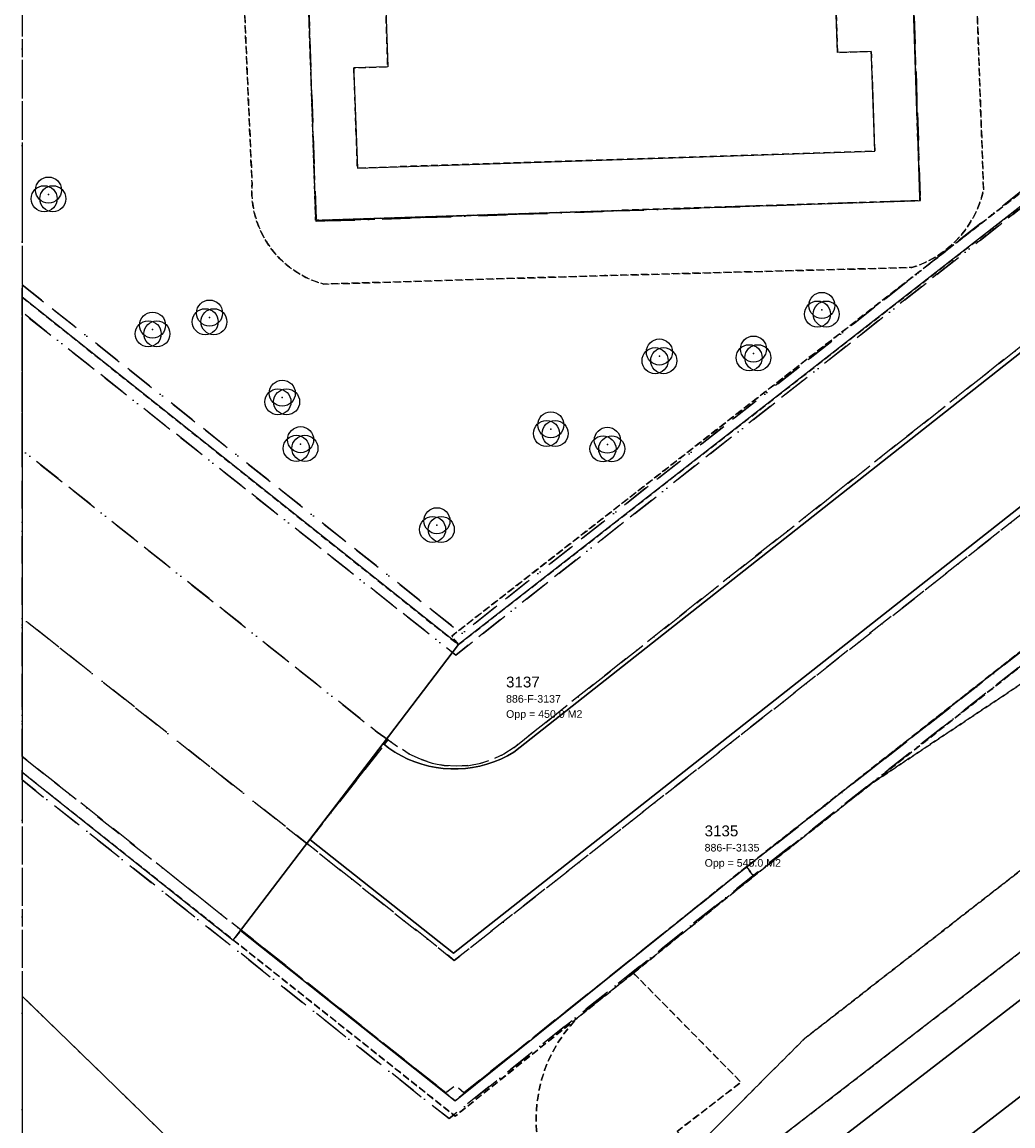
# Model space of a CAD drawing. Header units: millimetres. Extents: x 147731170 to 148246816, y 410327848 to 410827848.
# Tile 17 of 79: x 147731816 to 147777500, y 410589153 to 410640043. Entities that reach past the tile are written whole.
import ezdxf

# ---------------------------------------------------------------- set-up
doc = ezdxf.new("R2010")
doc.units = ezdxf.units.MM
doc.header["$LTSCALE"] = 100
for name, pattern in [('BORDER', [44.45, 12.7, -6.35, 12.7, -6.35, 0, -6.35]), ('HIDDEN', [9.525, 6.35, -3.175]), ('HIDDEN2', [4.7625, 3.175, -1.5875])]:
    doc.linetypes.add(name, pattern=pattern)
for name, color, linetype in [('BEGROEIDTERREINDEEL', 3, 'HIDDEN2'), ('KADASTRALE_CODE', 7, 'Continuous'), ('KADASTRALE_OPPERVLAK', 7, 'Continuous'), ('ONBEGROEIDTERREINDEEL', 15, 'HIDDEN2'), ('ONDERSTEUNENDWEGDEEL', 7, 'Continuous'), ('PAND', 240, 'Continuous'), ('PERCEEL', 210, 'BORDER'), ('PERCEELNUMMER', 7, 'Continuous'), ('RASTERVERDELING', 8, 'HIDDEN'), ('SCHEIDING', 14, 'HIDDEN2'), ('VEGETATIEOBJECT', 92, 'Continuous'), ('WEGDEEL', 8, 'Continuous')]:
    doc.layers.add(name, color=color, linetype=linetype)
doc.styles.get("Standard").update_dxf_attribs({"font": 'arial.ttf'})

# ---------------------------------------------------------------- blocks, each defined once
blk = doc.blocks.new('VEGETATIEOBJECT')
for centre in [(0, 200), (-200, -200), (200, -200)]:
    blk.add_circle(centre, 600)
blk.add_point((0, 0))

msp = doc.modelspace()

# ---------------------------------------------------------------- linework, layer by layer
at = {"layer": 'BEGROEIDTERREINDEEL', "flags": 128}
for points in [[(147777257, 410664665), (147773847, 410663906), (147773987, 410663820), (147774121, 410663725), (147774248, 410663622), (147774368, 410663510), (147774480, 410663390), (147774585, 410663263), (147774680, 410663130), (147774766, 410662990), (147774843, 410662845), (147774910, 410662695), (147774967, 410662541), (147775013, 410662384), (147775049, 410662224), (147775074, 410662061), (147775088, 410661898), (147776146, 410632276), (147776058, 410631949), (147775948, 410631630), (147775816, 410631318), (147775663, 410631017), (147775489, 410630727), (147775295, 410630450), (147775083, 410630187), (147774852, 410629939), (147774606, 410629708), (147774343, 410629495), (147774067, 410629300), (147773777, 410629125), (147773476, 410628971), (147773165, 410628838), (147772846, 410628727), (147758665, 410628355), (147745726, 410627962), (147745443, 410628048), (147745167, 410628151), (147744898, 410628273), (147744637, 410628413), (147744387, 410628569), (147744147, 410628742), (147743919, 410628930), (147743704, 410629132), (147743503, 410629349), (147743316, 410629578), (147743146, 410629819), (147742991, 410630071), (147742853, 410630332), (147742733, 410630602), (147742631, 410630879), (147742547, 410631162), (147742483, 410631450), (147742437, 410631742), (147742411, 410632037), (147742404, 410632332), (147742417, 410632627), (147741201, 410660660), (147739844, 410661355), (147739418, 410660091), (147738906, 410658858), (147738312, 410657664), (147737638, 410656512), (147736886, 410655410), (147736061, 410654361), (147735166, 410653371), (147734206, 410652445), (147733185, 410651586), (147732201, 410650821), (147731816, 410650507), (147731816, 410627363), (147751932, 410611342), (147751625, 410611736), (147787578, 410639753), (147786333, 410641319), (147785187, 410642958), (147784143, 410644665), (147783205, 410646432), (147782377, 410648254), (147781663, 410650122), (147781064, 410652031), (147780735, 410653893), (147780334, 410655741), (147779860, 410657571), (147779315, 410659382), (147778698, 410661169), (147778012, 410662931), (147777257, 410664665)], [(147775088, 410661898), (147775074, 410662061), (147775049, 410662224), (147775013, 410662384), (147774967, 410662541), (147774910, 410662695), (147774843, 410662845), (147774766, 410662990), (147774680, 410663130), (147774585, 410663263), (147774480, 410663390), (147774368, 410663510), (147774248, 410663622), (147774121, 410663725), (147773987, 410663820), (147773847, 410663906), (147773664, 410663998), (147773474, 410664076), (147773280, 410664141), (147773081, 410664192), (147772879, 410664228), (147772675, 410664250), (147772470, 410664257), (147772265, 410664250), (147772061, 410664228), (147771859, 410664191), (147771661, 410664140), (147771466, 410664075), (147771277, 410663997), (147771093, 410663905), (147770917, 410663800), (147770749, 410663682), (147770589, 410663553), (147770439, 410663413), (147770300, 410663263), (147770187, 410662978), (147772176, 410663043), (147773210, 410631812), (147745350, 410630904), (147744329, 410662154), (147746333, 410662206), (147747882, 410662256), (147747832, 410662442), (147747769, 410662623), (147747693, 410662800), (147747605, 410662971), (147747504, 410663135), (147747392, 410663291), (147747269, 410663439), (147747136, 410663577), (147746993, 410663706), (147746842, 410663824), (147746682, 410663931), (147746515, 410664027), (147746341, 410664110), (147746163, 410664180), (147745979, 410664237), (147745792, 410664281), (147745602, 410664312), (147742846, 410663998), (147742617, 410663810), (147742401, 410663606), (147742201, 410663387), (147742017, 410663155), (147741850, 410662910), (147741700, 410662654), (147741569, 410662388), (147741457, 410662113), (147741365, 410661831), (147741293, 410661544), (147741241, 410661251), (147741211, 410660956), (147741201, 410660660), (147742417, 410632627), (147742404, 410632332), (147742411, 410632037), (147742437, 410631742), (147742483, 410631450), (147742547, 410631162), (147742631, 410630879), (147742733, 410630602), (147742853, 410630332), (147742991, 410630071), (147743146, 410629819), (147743316, 410629578), (147743503, 410629349), (147743704, 410629132), (147743919, 410628930), (147744147, 410628742), (147744387, 410628569), (147744637, 410628413), (147744898, 410628273), (147745167, 410628151), (147745443, 410628048), (147745726, 410627962), (147758665, 410628355), (147772846, 410628727), (147773165, 410628838), (147773476, 410628971), (147773777, 410629125), (147774067, 410629300), (147774343, 410629495), (147774606, 410629708), (147774852, 410629939), (147775083, 410630187), (147775295, 410630450), (147775489, 410630727), (147775663, 410631017), (147775816, 410631318), (147775948, 410631630), (147776058, 410631949), (147776146, 410632276), (147775088, 410661898)], [(147802303, 410630252), (147765215, 410601098), (147765551, 410600667), (147771006, 410604955), (147802589, 410629782), (147841131, 410651131), (147840258, 410652772), (147838289, 410656440), (147837374, 410655964), (147837511, 410655717), (147840035, 410651152), (147802303, 410630252)], [(147832311, 410643478), (147832496, 410643143), (147833985, 410640443), (147846783, 410650353), (147846740, 410650527), (147846686, 410650698), (147846621, 410650865), (147846547, 410651028), (147846463, 410651187), (147846369, 410651339), (147846266, 410651486), (147846155, 410651627), (147846035, 410651760), (147843163, 410655222), (147840258, 410652772), (147841131, 410651131), (147802589, 410629782), (147771006, 410604955), (147797977, 410622919), (147825172, 410639543), (147832311, 410643478)], [(147751932, 410611342), (147787904, 410639374), (147787857, 410639428), (147787810, 410639482), (147787764, 410639536), (147787717, 410639590), (147787671, 410639644), (147787624, 410639699), (147787578, 410639753), (147751625, 410611736), (147751932, 410611342)], [(147762020, 410588901), (147762790, 410588065), (147767885, 410593175), (147799891, 410618082), (147826033, 410637979), (147825172, 410639543), (147797977, 410622919), (147771006, 410604955), (147765551, 410600667), (147759997, 410596203), (147764965, 410591170), (147762020, 410588901)], [(147762790, 410588065), (147763370, 410587480), (147764096, 410586564), (147797635, 410612429), (147827447, 410635413), (147826033, 410637979), (147799891, 410618082), (147767885, 410593175), (147762790, 410588065)], [(147765550, 410568552), (147759610, 410574314), (147759006, 410574900), (147758378, 410575509), (147755815, 410577993), (147753119, 410580606), (147756355, 410583078), (147757080, 410583632), (147757850, 410584202), (147757194, 410585054), (147756891, 410585421), (147756616, 410585808), (147756368, 410586214), (147756150, 410586636), (147755963, 410587073), (147755808, 410587523), (147755685, 410587982), (147755595, 410588449), (147755539, 410588921), (147755516, 410589396), (147755528, 410589871), (147755573, 410590344), (147755652, 410590813), (147755765, 410591275), (147755910, 410591727), (147756087, 410592169), (147756295, 410592596), (147756533, 410593008), (147756800, 410593401), (147757094, 410593775), (147757414, 410594126), (147751785, 410589602), (147741556, 410597722), (147731816, 410605455), (147731816, 410595138), (147736169, 410590910), (147739997, 410587171), (147748543, 410578778), (147749495, 410577838), (147752168, 410575200), (147754712, 410572689), (147755570, 410571842), (147755947, 410571481), (147761924, 410565750), (147763251, 410564477), (147768029, 410559879), (147771792, 410556162), (147776439, 410551635), (147781877, 410546327), (147787316, 410541034), (147793031, 410535502), (147793355, 410535749), (147792241, 410537120), (147787424, 410543082), (147782619, 410548818), (147777768, 410554744), (147774464, 410558775), (147771053, 410562948), (147769986, 410564160), (147769485, 410564686), (147766446, 410567683), (147765550, 410568552)], [(147762020, 410588901), (147764965, 410591170), (147759997, 410596203), (147757414, 410594126), (147757094, 410593775), (147756800, 410593401), (147756533, 410593008), (147756295, 410592596), (147756087, 410592169), (147755910, 410591727), (147755765, 410591275), (147755652, 410590813), (147755573, 410590344), (147755528, 410589871), (147755516, 410589396), (147755539, 410588921), (147755595, 410588449), (147755685, 410587982), (147755808, 410587523), (147755963, 410587073), (147756150, 410586636), (147756368, 410586214), (147756616, 410585808), (147756891, 410585421), (147757194, 410585054), (147757850, 410584202), (147759232, 410585225), (147761044, 410586618), (147760970, 410586870), (147761933, 410587630), (147762256, 410587897), (147762790, 410588065), (147762020, 410588901)]]:
    msp.add_lwpolyline(points, dxfattribs=at)
at = {"layer": 'ONBEGROEIDTERREINDEEL', "flags": 128}
msp.add_lwpolyline([(147746513, 410656604), (147746333, 410662206), (147744329, 410662154), (147745350, 410630904), (147773210, 410631812), (147772176, 410663043), (147770187, 410662978), (147770356, 410657381), (147770363, 410657163), (147768816, 410657109), (147768915, 410654027), (147770470, 410654077), (147770478, 410653840), (147770612, 410649669), (147770727, 410646127), (147770860, 410641994), (147770867, 410641778), (147769307, 410641719), (147769407, 410638634), (147770970, 410638687), (147770978, 410638463), (147771126, 410634090), (147762759, 410633817), (147755750, 410633589), (147747276, 410633313), (147747119, 410637703), (147747111, 410637930), (147748674, 410637983), (147748574, 410641069), (147747014, 410641010), (147747006, 410641243), (147746874, 410645357), (147746759, 410648899), (147746625, 410653064), (147746617, 410653309), (147748166, 410653358), (147748067, 410656441), (147746520, 410656391), (147746513, 410656604)], dxfattribs=at)
at = {"layer": 'ONDERSTEUNENDWEGDEEL', "flags": 128}
msp.add_lwpolyline([(147839858, 410638402), (147763798, 410579679)], dxfattribs=at)
at = {"layer": 'PAND', "flags": 128}
for points in [[(147770978, 410638463), (147770970, 410638687), (147769407, 410638634), (147769307, 410641719)], [(147748574, 410641069), (147748674, 410637983), (147747111, 410637930), (147747119, 410637703), (147747276, 410633313), (147755750, 410633589), (147762759, 410633817), (147771126, 410634090), (147770978, 410638463)]]:
    msp.add_lwpolyline(points, dxfattribs=at)
at = {"layer": 'PERCEEL', "flags": 128}
for points in [[(147731816, 410557429), (147739184, 410550715), (147743608, 410546683), (147745553, 410544911), (147806057, 410489776), (147820962, 410476194), (147833761, 410473437), (147864868, 410470702), (147887042, 410468695), (147889280, 410468722), (147889180, 410468781), (147885967, 410470779), (147882797, 410472842), (147879670, 410474971), (147876587, 410477165), (147873551, 410479422), (147870563, 410481741), (147861137, 410489234), (147858302, 410491565), (147855515, 410493954), (147852779, 410496400), (147850093, 410498901), (147847459, 410501457), (147844878, 410504067), (147833540, 410515379), (147830656, 410518158), (147827732, 410520895), (147824767, 410523588), (147817362, 410530327), (147814444, 410533072), (147811572, 410535866), (147808748, 410538709), (147805973, 410541599), (147803247, 410544535), (147790647, 410558339), (147783252, 410566441), (147816591, 410595343), (147818011, 410599033), (147851533, 410627456), (147853137, 410630098), (147865327, 410639289), (147865338, 410639297), (147864837, 410639948), (147864802, 410639993), (147863794, 410641305), (147899558, 410668880), (147939554, 410699692), (147939580, 410699669), (147945395, 410704135), (147952550, 410709650), (147954726, 410709238), (147954762, 410709231), (147967817, 410706824), (147971413, 410706161), (147988277, 410703054), (147998437, 410701813), (147999144, 410701705), (148026887, 410671549), (148040397, 410656826), (148040469, 410656889), (148049034, 410647103), (148055826, 410639399), (148065960, 410627823), (148065932, 410627787), (148073607, 410619017), (148080915, 410610630), (148082093, 410611648), (148083234, 410612634), (148083288, 410612681), (148089815, 410605254), (148101146, 410592361), (148115356, 410576112), (148115204, 410575963), (148124565, 410565341), (148129740, 410559446), (148127296, 410557236), (148124443, 410554655), (148132486, 410545629), (148139507, 410537708), (148144184, 410532207), (148137438, 410525343), (148137928, 410524786), (148147143, 410529998), (148148144, 410530628), (148151552, 410532743), (148160825, 410538289), (148168654, 410546537), (148180765, 410559458), (148183890, 410556241), (148186392, 410558246), (148185863, 410558994), (148184412, 410557953), (148175571, 410570342), (148176980, 410571347), (148170049, 410581086), (148166704, 410576538), (148166459, 410576205), (148165491, 410574889), (148110157, 410652969), (148096074, 410646832), (148037169, 410709724), (148036507, 410710484), (148035143, 410711938), (148033699, 410713319), (148032209, 410714661), (148030677, 410715948), (148029086, 410717152), (148027446, 410718314), (148025768, 410719392), (148024024, 410720380), (148022261, 410721332), (148020471, 410722224), (148018659, 410723069), (147995875, 410733425), (147995417, 410733657), (147994976, 410733921), (147994931, 410733845), (147986316, 410737761), (147986362, 410737876), (147986784, 410737711), (147987228, 410737616), (147987681, 410737595), (147988131, 410737646), (147988568, 410737770), (147988978, 410737963), (147989352, 410738219), (147989680, 410738532), (147989953, 410738894), (147990164, 410739296), (147990873, 410741444), (147991480, 410744476), (147991708, 410745906), (147986823, 410747743), (147965231, 410752973), (147933523, 410759121), (147896410, 410766122), (147849186, 410775231), (147806992, 410783211), (147731816, 410797579), (147731816, 410557429)], [(147731816, 410605103), (147751500, 410589488), (147765497, 410600668), (147802610, 410629788), (147841203, 410651204), (147840963, 410651642), (147838221, 410650121), (147804463, 410631388), (147802333, 410630206), (147765188, 410601061), (147752189, 410590678), (147751786, 410591020), (147751352, 410590690), (147731816, 410606188), (147731816, 410612574), (147744943, 410602174), (147748692, 410606956), (147748186, 410607312), (147731816, 410620312), (147731816, 410626663), (147751811, 410610862), (147787454, 410639047), (147787481, 410639068), (147787779, 410638681), (147790078, 410640462), (147789761, 410640864), (147789797, 410640893), (147793167, 410643582), (147794656, 410644406), (147800955, 410647891), (147830416, 410664189), (147832297, 410665230), (147833233, 410665748), (147832945, 410666274), (147792832, 410644082), (147788998, 410641023), (147789373, 410640548), (147787869, 410639383), (147787507, 410639854), (147752091, 410611849), (147731816, 410627936), (147731816, 410605103)], [(147731816, 410627936), (147752091, 410611849), (147787507, 410639854), (147787869, 410639383), (147789373, 410640548), (147788998, 410641023), (147792832, 410644082), (147832945, 410666274), (147833233, 410665748), (147840963, 410651642), (147841203, 410651204), (147802610, 410629788), (147765497, 410600668), (147751500, 410589488), (147731816, 410605103), (147731816, 410627936)], [(147830416, 410664189), (147832784, 410659862), (147803369, 410643550), (147797091, 410640068), (147796057, 410639495), (147754499, 410606602), (147754021, 410606296), (147753508, 410606053), (147752968, 410605877), (147752411, 410605770), (147751844, 410605735), (147751278, 410605771), (147750720, 410605879), (147750181, 410606056), (147749668, 410606299), (147749190, 410606606), (147748692, 410606956), (147744943, 410602174), (147751744, 410596786), (147799186, 410634109), (147802063, 410635707), (147835843, 410654464), (147838221, 410650121), (147840963, 410651642), (147833233, 410665748), (147832297, 410665230), (147830416, 410664189)], [(147772202, 410663031), (147770187, 410662978), (147759636, 410662644), (147756866, 410662545), (147754253, 410662461), (147747882, 410662256), (147746333, 410662206), (147744305, 410662102), (147745372, 410630855), (147773231, 410631821), (147772202, 410663031)], [(147745372, 410630855), (147744305, 410662102), (147746333, 410662206), (147747882, 410662256), (147754253, 410662461), (147756866, 410662545), (147759636, 410662644), (147770187, 410662978), (147772202, 410663031), (147773231, 410631821), (147745372, 410630855)], [(147797091, 410640068), (147794656, 410644406), (147793167, 410643582), (147789797, 410640893), (147789761, 410640864), (147790078, 410640462), (147787779, 410638681), (147787481, 410639068), (147787454, 410639047), (147751811, 410610862), (147731816, 410626663), (147731816, 410620312), (147748186, 410607312), (147748692, 410606956), (147749190, 410606606), (147749668, 410606299), (147750181, 410606056), (147750720, 410605879), (147751278, 410605771), (147751844, 410605735), (147752411, 410605770), (147752968, 410605877), (147753508, 410606053), (147754021, 410606296), (147754499, 410606602), (147796057, 410639495), (147797091, 410640068)], [(147731816, 410606188), (147751352, 410590690), (147751786, 410591020), (147752189, 410590678), (147765188, 410601061), (147802333, 410630206), (147804463, 410631388), (147802063, 410635707), (147799186, 410634109), (147751744, 410596786), (147744943, 410602174), (147731816, 410612574), (147731816, 410606188)]]:
    msp.add_lwpolyline(points, dxfattribs=at)
at = {"layer": 'RASTERVERDELING', "flags": 128}
msp.add_lwpolyline([(147731816, 410327848), (148231816, 410327848), (148231816, 410827848), (147731816, 410827848), (147731816, 410327848)], dxfattribs=at)
at = {"layer": 'SCHEIDING', "flags": 128}
for points in [[(147745350, 410630904), (147773210, 410631812), (147772176, 410663043), (147770187, 410662978)], [(147746333, 410662206), (147744329, 410662154), (147745350, 410630904)], [(147759997, 410596203), (147765551, 410600667), (147765215, 410601098), (147751783, 410590306), (147741889, 410598160), (147741556, 410597722), (147751785, 410589602), (147757414, 410594126), (147759997, 410596203)], [(147765215, 410601098), (147751783, 410590306), (147741889, 410598160)]]:
    msp.add_lwpolyline(points, dxfattribs=at)
at = {"layer": 'WEGDEEL', "flags": 128}
for points in [[(147751701, 410597124), (147745085, 410602355), (147741889, 410598160), (147751783, 410590306), (147765215, 410601098), (147802303, 410630252), (147840035, 410651152), (147837511, 410655717), (147801289, 410635702), (147799026, 410634378), (147751701, 410597124)], [(147761070, 410582019), (147833463, 410637877), (147834821, 410638927), (147841490, 410644123), (147845889, 410647550), (147846036, 410647693), (147846173, 410647847), (147846298, 410648009), (147846412, 410648180), (147846514, 410648359), (147846603, 410648544), (147846679, 410648734), (147846741, 410648930), (147846790, 410649130), (147846824, 410649332), (147846845, 410649536), (147846851, 410649742), (147846842, 410649947), (147846820, 410650151), (147846783, 410650353), (147833985, 410640443), (147827447, 410635413), (147797635, 410612429), (147764096, 410586564)], [(147763798, 410579679), (147839858, 410638402), (147843655, 410641240), (147841490, 410644123), (147834821, 410638927), (147833463, 410637877), (147761070, 410582019), (147763798, 410579679)], [(147796190, 410639249), (147754486, 410606377), (147754191, 410606209), (147753886, 410606061), (147753573, 410605933), (147753251, 410605825), (147752923, 410605738), (147752590, 410605673), (147752254, 410605630), (147751916, 410605609), (147751577, 410605609), (147751238, 410605632), (147750902, 410605676), (147750570, 410605743), (147750242, 410605830), (147749921, 410605939), (147749608, 410606069), (147749303, 410606218), (147749009, 410606387), (147748727, 410606574), (147748457, 410606780), (147745085, 410602355)], [(147787904, 410639374), (147751932, 410611342), (147748457, 410606780), (147748727, 410606574), (147749009, 410606387), (147749303, 410606218), (147749608, 410606069), (147749921, 410605939), (147750242, 410605830), (147750570, 410605743), (147750902, 410605676), (147751238, 410605632), (147751577, 410605609), (147751916, 410605609), (147752254, 410605630), (147752590, 410605673), (147752923, 410605738), (147753251, 410605825), (147753573, 410605933), (147753886, 410606061), (147754191, 410606209), (147754486, 410606377), (147796190, 410639249)], [(147745085, 410602355), (147751701, 410597124), (147799026, 410634378)], [(147731816, 410605455), (147741556, 410597722), (147741889, 410598160), (147745085, 410602355), (147748457, 410606780), (147751932, 410611342), (147731816, 410627363), (147731816, 410605455)], [(147739997, 410587171), (147736169, 410590910), (147731816, 410595138), (147731816, 410585010)]]:
    msp.add_lwpolyline(points, dxfattribs=at)

# ---------------------------------------------------------------- block references
at = {"layer": 'VEGETATIEOBJECT'}
for p in [(147733033, 410632099), (147768691, 410626781), (147740460, 410626428), (147737832, 410625870), (147761198, 410624633), (147765538, 410624770), (147743813, 410622734), (147756196, 410621274), (147744659, 410620591), (147758800, 410620565), (147750944, 410616853)]:
    msp.add_blockref('VEGETATIEOBJECT', p, dxfattribs=at)

# ---------------------------------------------------------------- texts
at = {"layer": 'KADASTRALE_CODE'}
for s, p in [('886-F-3137', (147754130, 410608667)), ('886-F-3135', (147763285, 410601805))]:
    msp.add_text(s, height=350, dxfattribs=at).set_placement(p)
at = {"layer": 'KADASTRALE_OPPERVLAK'}
for s, p in [('Opp = 450.0 M2', (147754130, 410607967)), ('Opp = 545.0 M2', (147763285, 410601105))]:
    msp.add_text(s, height=350, dxfattribs=at).set_placement(p)
at = {"layer": 'PERCEELNUMMER'}
for s, p in [('3137', (147754130, 410609367)), ('3135', (147763285, 410602505))]:
    msp.add_text(s, height=500, dxfattribs=at).set_placement(p)

doc.saveas('drawing.dxf')
